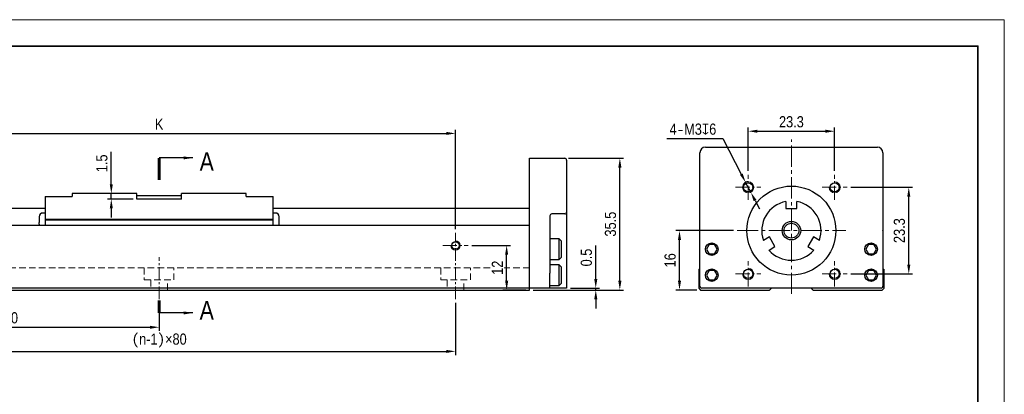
# Model space of a CAD drawing. Header units: millimetres. Extents: x 100 to 1971, y 30 to 690.
# Tile 8 of 20: x 257 to 523, y 589 to 690. Entities that reach past the tile are written whole.
import ezdxf

# ---------------------------------------------------------------- set-up
doc = ezdxf.new("R2010")
doc.units = ezdxf.units.MM
doc.linetypes.add('CENTER2', pattern=[28.575, 19.05, -3.175, 3.175, -3.175])
doc.linetypes.add('DASHED', pattern=[19.05, 12.7, -6.35])
doc.layers.get('Defpoints').update_dxf_attribs({"lineweight": 13})
for name, color, linetype, lineweight in [('小粗', 7, 'Continuous', 25), ('标注', 3, 'Continuous', 13), ('点划线', 1, 'CENTER2', 13), ('粗线', 7, 'Continuous', 35), ('细线', 7, 'Continuous', 13), ('虚线', 253, 'DASHED', 13)]:
    doc.layers.add(name, color=color, linetype=linetype, lineweight=lineweight)
doc.styles.add('3.5', font='ARIALN.TTF', dxfattribs={"height": 3})
doc.styles.add('7', font='ARIALN.TTF', dxfattribs={"height": 7})
doc.dimstyles.new('A4—对齐', dxfattribs={"dimtxt": 3, "dimasz": 2.5, "dimexe": 1, "dimexo": 1, "dimgap": 1, "dimtad": 1, "dimdec": 1, "dimzin": 9, "dimdsep": 46, "dimtxsty": '3.5', "dimcen": 2.5, "dimadec": 0, "dimazin": 0, "dimtm": 1e-09, "dimtfac": 1, "dimtdec": 1, "dimtmove": 0, "dimatfit": 3, "dimfxl": 0, "dimtolj": 1, "dimarcsym": 0})
doc.dimstyles.new('A4—水平', dxfattribs={"dimtxt": 3.5, "dimasz": 2.5, "dimexe": 2, "dimexo": 1, "dimgap": 1, "dimtad": 1, "dimtih": 1, "dimtoh": 1, "dimdec": 1, "dimzin": 12, "dimdsep": 46, "dimtxsty": '3.5', "dimcen": 2.5, "dimadec": 0, "dimazin": 0, "dimtm": 1e-09, "dimtfac": 1, "dimtdec": 1, "dimtmove": 0, "dimatfit": 3, "dimfxl": 0, "dimtolj": 1, "dimarcsym": 0})

# ---------------------------------------------------------------- blocks, each defined once
blk = doc.blocks.new('A4图框')
at = {"layer": '粗线'}
blk.add_lwpolyline([(5, 205), (292, 205), (292, 5), (5, 5)], close=True, dxfattribs=at)
at = {"layer": '细线'}
blk.add_lwpolyline([(0, 210), (297, 210), (297, 0), (0, 0)], close=True, dxfattribs=at)
blk = doc.blocks.new('*D88')
at = {"layer": 'Defpoints', "color": 0, "transparency": 16777216}
for p in [(374.71, 659.4), (214.71, 632.61), (374.71, 632.61)]:
    blk.add_point(p, dxfattribs=at)
at = {"layer": '标注', "color": 0, "lineweight": -2, "transparency": 16777216}
for p, q in [((214.71, 633.61), (214.71, 660.4)), ((217.21, 659.4), (372.21, 659.4)), ((374.71, 633.61), (374.71, 660.4))]:
    blk.add_line(p, q, dxfattribs=at)
at = {"layer": '标注', "color": 0, "transparency": 16777216}
for points in [[(217.21, 659.82), (217.21, 658.99), (214.71, 659.4)], [(372.21, 659.82), (372.21, 658.99), (374.71, 659.4)]]:
    blk.add_solid(points, dxfattribs=at)
at = {"layer": '标注', "color": 0, "transparency": 16777216, "insert": (294.71, 661.9), "char_height": 3, "width": 15.9784, "attachment_point": 5, "style": '3.5'}
blk.add_mtext('\\A1;K', dxfattribs=at)
blk = doc.blocks.new('*D90')
at = {"layer": 'Defpoints', "color": 0, "transparency": 16777216}
for p in [(281.79, 643.2), (288.71, 643.2), (288.71, 641.7)]:
    blk.add_point(p, dxfattribs=at)
at = {"layer": '标注', "color": 0, "lineweight": -2, "transparency": 16777216}
for p, q in [((281.79, 645.7), (281.79, 654.47)), ((287.71, 643.2), (280.79, 643.2)), ((281.79, 641.7), (281.79, 643.2)), ((287.71, 641.7), (280.79, 641.7)), ((281.79, 639.2), (281.79, 636.7))]:
    blk.add_line(p, q, dxfattribs=at)
at = {"layer": '标注', "color": 0, "transparency": 16777216}
for points in [[(281.38, 645.7), (282.21, 645.7), (281.79, 643.2)], [(281.38, 639.2), (282.21, 639.2), (281.79, 641.7)]]:
    blk.add_solid(points, dxfattribs=at)
at = {"layer": '标注', "color": 0, "transparency": 16777216, "insert": (279.26, 651.33), "char_height": 3, "attachment_point": 5, "rotation": 90, "style": '3.5'}
blk.add_mtext('\\A1;1.5', dxfattribs=at)
blk = doc.blocks.new('*D91')
at = {"layer": 'Defpoints', "color": 0, "transparency": 16777216}
for p in [(214.71, 614.75), (294.71, 614.75), (294.71, 607.16)]:
    blk.add_point(p, dxfattribs=at)
at = {"layer": '标注', "color": 0, "lineweight": -2, "transparency": 16777216}
for p, q in [((214.71, 613.75), (214.71, 606.16)), ((294.71, 613.75), (294.71, 606.16)), ((217.21, 607.16), (292.21, 607.16))]:
    blk.add_line(p, q, dxfattribs=at)
at = {"layer": '标注', "color": 0, "transparency": 16777216}
for points in [[(217.21, 607.57), (217.21, 606.74), (214.71, 607.16)], [(292.21, 607.57), (292.21, 606.74), (294.71, 607.16)]]:
    blk.add_solid(points, dxfattribs=at)
at = {"layer": '标注', "color": 0, "transparency": 16777216, "insert": (254.71, 609.69), "char_height": 3, "attachment_point": 5, "style": '3.5'}
blk.add_mtext('\\A1;80', dxfattribs=at)
blk = doc.blocks.new('*D93')
at = {"layer": 'Defpoints', "color": 0, "transparency": 16777216}
for p in [(214.71, 614.75), (374.71, 614.75), (374.71, 600.66)]:
    blk.add_point(p, dxfattribs=at)
at = {"layer": '标注', "color": 0, "lineweight": -2, "transparency": 16777216}
for p, q in [((214.71, 613.75), (214.71, 599.66)), ((374.71, 613.75), (374.71, 599.66)), ((217.21, 600.66), (372.21, 600.66))]:
    blk.add_line(p, q, dxfattribs=at)
at = {"layer": '标注', "color": 0, "transparency": 16777216}
for points in [[(217.21, 601.07), (217.21, 600.24), (214.71, 600.66)], [(372.21, 601.07), (372.21, 600.24), (374.71, 600.66)]]:
    blk.add_solid(points, dxfattribs=at)
at = {"layer": '标注', "color": 0, "transparency": 16777216, "insert": (294.71, 603.57), "char_height": 3, "width": 26.9489, "attachment_point": 5, "style": '3.5'}
blk.add_mtext('\\A1;{\\fSimSun|b0|i0|c134|p34;(}n-1{\\fSimSun|b0|i0|c134|p34;)}×80', dxfattribs=at)
blk = doc.blocks.new('*D94')
at = {"layer": 'Defpoints', "color": 0, "transparency": 16777216}
for p in [(378.11, 629.2), (388.51, 629.2), (394.71, 617.2)]:
    blk.add_point(p, dxfattribs=at)
at = {"layer": '标注', "color": 0, "lineweight": -2, "transparency": 16777216}
for p, q in [((379.11, 629.2), (389.51, 629.2)), ((388.51, 619.7), (388.51, 626.7)), ((393.71, 617.2), (387.51, 617.2))]:
    blk.add_line(p, q, dxfattribs=at)
at = {"layer": '标注', "color": 0, "transparency": 16777216}
for points in [[(388.1, 626.7), (388.93, 626.7), (388.51, 629.2)], [(388.1, 619.7), (388.93, 619.7), (388.51, 617.2)]]:
    blk.add_solid(points, dxfattribs=at)
at = {"layer": '标注', "color": 0, "transparency": 16777216, "insert": (386.01, 623.2), "char_height": 3, "attachment_point": 5, "rotation": 90, "style": '3.5', "bg_fill": 3, "box_fill_scale": 1.1, "bg_fill_color": 256, "bg_fill_true_color": 13158600, "bg_fill_transparency": 0}
blk.add_mtext('\\A1;12', dxfattribs=at)
blk = doc.blocks.new('*D95')
at = {"layer": 'Defpoints', "color": 0, "transparency": 16777216}
for p in [(394.71, 617.2), (404.71, 617.7), (412.57, 617.7)]:
    blk.add_point(p, dxfattribs=at)
at = {"layer": '标注', "color": 0, "lineweight": -2, "transparency": 16777216}
for p, q in [((412.57, 620.2), (412.57, 629.2)), ((395.71, 617.2), (413.57, 617.2)), ((405.71, 617.7), (413.57, 617.7)), ((412.57, 617.2), (412.57, 617.7)), ((412.57, 614.7), (412.57, 612.2))]:
    blk.add_line(p, q, dxfattribs=at)
at = {"layer": '标注', "color": 0, "transparency": 16777216}
for points in [[(412.15, 620.2), (412.99, 620.2), (412.57, 617.7)], [(412.15, 614.7), (412.99, 614.7), (412.57, 617.2)]]:
    blk.add_solid(points, dxfattribs=at)
at = {"layer": '标注', "color": 0, "transparency": 16777216, "insert": (410.04, 625.95), "char_height": 3, "attachment_point": 5, "rotation": 90, "style": '3.5'}
blk.add_mtext('\\A1;0.5', dxfattribs=at)
blk = doc.blocks.new('*D96')
at = {"layer": 'Defpoints', "color": 0, "transparency": 16777216}
for p in [(404.21, 652.7), (419.07, 652.7), (394.71, 617.2)]:
    blk.add_point(p, dxfattribs=at)
at = {"layer": '标注', "color": 0, "lineweight": -2, "transparency": 16777216}
for p, q in [((405.21, 652.7), (420.07, 652.7)), ((419.07, 619.7), (419.07, 650.2)), ((395.71, 617.2), (420.07, 617.2))]:
    blk.add_line(p, q, dxfattribs=at)
at = {"layer": '标注', "color": 0, "transparency": 16777216}
for points in [[(418.65, 650.2), (419.49, 650.2), (419.07, 652.7)], [(418.65, 619.7), (419.49, 619.7), (419.07, 617.2)]]:
    blk.add_solid(points, dxfattribs=at)
at = {"layer": '标注', "color": 0, "transparency": 16777216, "insert": (416.54, 634.95), "char_height": 3, "attachment_point": 5, "rotation": 90, "style": '3.5'}
blk.add_mtext('\\A1;35.5', dxfattribs=at)
blk = doc.blocks.new('*D97')
at = {"layer": 'Defpoints', "color": 0, "transparency": 16777216}
for p in [(435.17, 633.2), (450.71, 633.2), (440.88, 617.2)]:
    blk.add_point(p, dxfattribs=at)
at = {"layer": '标注', "color": 0, "lineweight": -2, "transparency": 16777216}
for p, q in [((449.71, 633.2), (434.17, 633.2)), ((435.17, 619.7), (435.17, 630.7)), ((439.88, 617.2), (434.17, 617.2))]:
    blk.add_line(p, q, dxfattribs=at)
at = {"layer": '标注', "color": 0, "transparency": 16777216}
for points in [[(434.75, 630.7), (435.59, 630.7), (435.17, 633.2)], [(434.75, 619.7), (435.59, 619.7), (435.17, 617.2)]]:
    blk.add_solid(points, dxfattribs=at)
at = {"layer": '标注', "color": 0, "transparency": 16777216, "insert": (432.64, 625.2), "char_height": 3, "attachment_point": 5, "rotation": 90, "style": '3.5'}
blk.add_mtext('\\A1;16', dxfattribs=at)
blk = doc.blocks.new('*D98')
at = {"layer": 'Defpoints', "color": 0, "transparency": 16777216}
for p in [(477.05, 659.99), (453.71, 648.27), (477.05, 648.27)]:
    blk.add_point(p, dxfattribs=at)
at = {"layer": '标注', "color": 0, "lineweight": -2, "transparency": 16777216}
for p, q in [((453.71, 649.27), (453.71, 660.99)), ((456.21, 659.99), (474.55, 659.99)), ((477.05, 649.27), (477.05, 660.99))]:
    blk.add_line(p, q, dxfattribs=at)
at = {"layer": '标注', "color": 0, "transparency": 16777216}
for points in [[(456.21, 660.4), (456.21, 659.57), (453.71, 659.99)], [(474.55, 660.4), (474.55, 659.57), (477.05, 659.99)]]:
    blk.add_solid(points, dxfattribs=at)
at = {"layer": '标注', "color": 0, "transparency": 16777216, "insert": (465.38, 662.52), "char_height": 3, "attachment_point": 5, "style": '3.5'}
blk.add_mtext('\\A1;23.3', dxfattribs=at)
blk = doc.blocks.new('*D99')
at = {"layer": 'Defpoints', "color": 0, "transparency": 16777216}
for p in [(480.46, 644.87), (497.06, 644.87), (480.46, 621.53)]:
    blk.add_point(p, dxfattribs=at)
at = {"layer": '标注', "color": 0, "lineweight": -2, "transparency": 16777216}
for p, q in [((481.46, 644.87), (498.06, 644.87)), ((497.06, 624.03), (497.06, 642.37)), ((481.46, 621.53), (498.06, 621.53))]:
    blk.add_line(p, q, dxfattribs=at)
at = {"layer": '标注', "color": 0, "transparency": 16777216}
for points in [[(496.64, 642.37), (497.48, 642.37), (497.06, 644.87)], [(496.64, 624.03), (497.48, 624.03), (497.06, 621.53)]]:
    blk.add_solid(points, dxfattribs=at)
at = {"layer": '标注', "color": 0, "transparency": 16777216, "insert": (494.53, 633.2), "char_height": 3, "attachment_point": 5, "rotation": 90, "style": '3.5'}
blk.add_mtext('\\A1;23.3', dxfattribs=at)
blk = doc.blocks.new('*D100')
at = {"layer": 'Defpoints', "color": 0, "transparency": 16777216}
for p in [(453.02, 646.2), (454.41, 643.54)]:
    blk.add_point(p, dxfattribs=at)
at = {"layer": '标注', "color": 0, "lineweight": -2, "transparency": 16777216}
for p, q in [((431.73, 658), (446.85, 658)), ((446.85, 658), (451.86, 648.41)), ((454.41, 643.54), (453.02, 646.2)), ((455.57, 641.32), (456.73, 639.11))]:
    blk.add_line(p, q, dxfattribs=at)
blk.add_arc((453.71, 644.87), 1.5, 90, 194.0059, dxfattribs=at)
at = {"layer": '标注', "color": 0, "transparency": 16777216}
for points in [[(452.23, 648.6), (451.49, 648.22), (453.02, 646.2)], [(455.94, 641.52), (455.2, 641.13), (454.41, 643.54)]]:
    blk.add_solid(points, dxfattribs=at)
at = {"layer": '标注', "color": 0, "transparency": 16777216, "insert": (438.79, 660.53), "char_height": 3, "width": 26.2693, "attachment_point": 5, "style": '3.5'}
blk.add_mtext('\\A1;4{\\fSimSun|b0|i0|c134|p34;-}M3{\\Fgdt|c134;x}6', dxfattribs=at)

msp = doc.modelspace()

# ---------------------------------------------------------------- linework, layer by layer
at = {"layer": '小粗'}
for p, q in [((440.68, 618.2), (440.68, 654.2)), ((442.18, 655.7), (488.58, 655.7)), ((490.08, 654.2), (490.08, 618.2)), ((394.71, 652.7), (404.21, 652.7)), ((394.71, 617.2), (394.71, 652.7)), ((404.71, 652.2), (404.71, 617.7)), ((271.21, 643.2), (271.21, 642.4)), ((288.71, 643.2), (271.21, 643.2)), ((288.71, 641.7), (288.71, 643.2)), ((318.21, 643.2), (300.71, 643.2)), ((300.71, 641.7), (300.71, 643.2)), ((318.21, 642.4), (318.21, 643.2)), ((263.91, 642.4), (271.21, 642.4)), ((263.91, 642.4), (263.91, 634.7)), ((288.71, 642.7), (300.71, 642.7)), ((300.71, 641.7), (288.71, 641.7)), ((318.21, 642.4), (325.51, 642.4)), ((325.51, 634.7), (325.51, 642.4)), ((463.88, 641.06), (463.88, 639.2)), ((466.88, 639.2), (466.88, 641.06)), ((263.91, 639.2), (200.11, 639.2)), ((263.91, 637.95), (263.31, 637.95)), ((394.71, 639.2), (325.51, 639.2)), ((326.11, 637.95), (325.51, 637.95)), ((463.88, 639.2), (466.88, 639.2)), ((262.31, 636.95), (262.31, 636.95)), ((262.31, 636.93), (262.31, 635.49)), ((325.51, 636.17), (263.91, 636.17)), ((325.51, 636.06), (263.91, 636.06)), ((327.11, 636.95), (327.11, 636.95)), ((327.11, 635.49), (327.11, 636.93)), ((400.21, 637.2), (400.21, 628.72)), ((404.21, 637.7), (400.71, 637.7)), ((194.71, 634.7), (394.71, 634.7)), ((262.31, 634.91), (262.31, 634.7)), ((327.11, 634.7), (327.11, 634.91)), ((440.58, 632.7), (440.58, 622.9)), ((490.18, 622.9), (490.18, 632.7)), ((402.71, 630.95), (400.21, 630.95)), ((403.21, 630.45), (402.71, 630.95)), ((402.71, 625.45), (402.71, 630.95)), ((403.21, 630.45), (403.21, 625.95)), ((459.44, 631.5), (457.83, 630.57)), ((460.94, 628.9), (459.44, 631.5)), ((471.33, 631.5), (469.83, 628.9)), ((472.94, 630.57), (471.33, 631.5)), ((400.21, 627.68), (400.21, 621.72)), ((443.16, 629.45), (442.44, 628.2)), ((442.44, 628.2), (443.16, 626.95)), ((444.6, 629.45), (443.16, 629.45)), ((445.33, 628.2), (444.6, 629.45)), ((444.6, 626.95), (445.33, 628.2)), ((459.33, 627.97), (460.94, 628.9)), ((469.83, 628.9), (471.44, 627.97)), ((486.16, 629.45), (485.44, 628.2)), ((485.44, 628.2), (486.16, 626.95)), ((487.6, 629.45), (486.16, 629.45)), ((488.33, 628.2), (487.6, 629.45)), ((487.6, 626.95), (488.33, 628.2)), ((400.21, 625.45), (402.71, 625.45)), ((402.71, 625.45), (403.21, 625.95)), ((443.16, 626.95), (444.6, 626.95)), ((486.16, 626.95), (487.6, 626.95)), ((402.71, 623.95), (400.21, 623.95)), ((403.21, 623.45), (402.71, 623.95)), ((402.71, 618.45), (402.71, 623.95)), ((403.21, 623.45), (403.21, 618.95)), ((440.38, 622.7), (440.58, 622.9)), ((440.38, 622.7), (440.38, 617.7)), ((443.16, 622.45), (442.44, 621.2)), ((444.6, 622.45), (443.16, 622.45)), ((445.33, 621.2), (444.6, 622.45)), ((486.16, 622.45), (485.44, 621.2)), ((487.6, 622.45), (486.16, 622.45)), ((488.33, 621.2), (487.6, 622.45)), ((490.18, 622.9), (490.38, 622.7)), ((490.38, 617.7), (490.38, 622.7)), ((400.21, 617.7), (400.21, 620.68)), ((442.44, 621.2), (443.16, 619.95)), ((443.16, 619.95), (444.6, 619.95)), ((444.6, 619.95), (445.33, 621.2)), ((485.44, 621.2), (486.16, 619.95)), ((486.16, 619.95), (487.6, 619.95)), ((487.6, 619.95), (488.33, 621.2)), ((394.71, 617.7), (194.71, 617.7)), ((194.71, 617.2), (394.71, 617.2)), ((404.71, 617.7), (394.71, 617.7)), ((400.21, 618.45), (402.71, 618.45)), ((402.71, 618.45), (403.21, 618.95)), ((440.38, 617.7), (440.88, 617.2)), ((440.88, 617.2), (459.48, 617.2)), ((489.58, 617.7), (441.18, 617.7)), ((459.48, 617.2), (459.98, 617.7)), ((471.28, 617.2), (470.78, 617.7)), ((471.28, 617.2), (489.88, 617.2)), ((490.38, 617.7), (489.88, 617.2))]:
    msp.add_line(p, q, dxfattribs=at)
for centre, radius in [((453.71, 644.87), 1.25), ((453.71, 644.87), 1.25), ((477.05, 644.87), 1.25), ((465.38, 633.2), 12), ((465.38, 633.2), 2.5), ((465.38, 633.2), 2), ((374.71, 629.2), 1.02), ((443.88, 628.2), 1.7), ((486.88, 628.2), 1.7), ((443.88, 621.2), 1.7), ((453.71, 621.53), 1.25), ((477.05, 621.53), 1.25), ((486.88, 621.2), 1.7)]:
    msp.add_circle(centre, radius, dxfattribs=at)
for centre, radius, start, end in [((442.18, 654.2), 1.5, 90, 180), ((488.58, 654.2), 1.5, 0, 90), ((404.21, 652.2), 0.5, 0, 90), ((465.38, 633.2), 8, 100.8069, 199.1931), ((465.38, 633.2), 8, 340.8069, 79.1931), ((263.31, 636.95), 1, 90, 180), ((326.11, 636.95), 1, 0, 90), ((404.21, 638.2), 0.5, 270, 0), ((400.71, 637.2), 0.5, 90, 180), ((442.58, 632.7), 2, 161.8051, 180), ((488.18, 632.7), 2, 0, 18.1949), ((465.38, 633.2), 8, 220.8069, 319.1931), ((441.18, 618.2), 0.5, 180, 270), ((489.58, 618.2), 0.5, 270, 0)]:
    msp.add_arc(centre, radius, start, end, dxfattribs=at)
for points, knots in [([(262.31, 636.95), (262.31, 636.95), (262.31, 636.95), (262.31, 636.95), (262.31, 636.95), (262.31, 636.94), (262.31, 636.93), (262.31, 636.93)], [0, 0, 0, 0, 0.25, 0.25, 0.5, 0.5, 1, 1, 1, 1]), ([(262.31, 635.49), (262.31, 635.48), (262.31, 635.48), (262.31, 635.47), (262.31, 635.46), (262.31, 635.45), (262.31, 635.44), (262.31, 635.42)], [0, 0, 0, 0, 0.25, 0.25, 0.5, 0.5, 1, 1, 1, 1]), ([(327.11, 636.93), (327.11, 636.93), (327.11, 636.93), (327.11, 636.94), (327.11, 636.94), (327.11, 636.95), (327.11, 636.95), (327.11, 636.95)], [0, 0, 0, 0, 0.25, 0.25, 0.5, 0.5, 1, 1, 1, 1]), ([(327.11, 635.42), (327.11, 635.43), (327.11, 635.44), (327.11, 635.45), (327.11, 635.45), (327.11, 635.47), (327.11, 635.48), (327.11, 635.49)], [0, 0, 0, 0, 0.25, 0.25, 0.5, 0.5, 1, 1, 1, 1]), ([(262.31, 634.98), (262.31, 634.97), (262.31, 634.96), (262.31, 634.95), (262.31, 634.95), (262.31, 634.93), (262.31, 634.92), (262.31, 634.91)], [0, 0, 0, 0, 0.25, 0.25, 0.5, 0.5, 1, 1, 1, 1]), ([(262.31, 634.91), (262.31, 634.91), (262.31, 634.92), (262.31, 634.93), (262.31, 634.93), (262.31, 634.95), (262.31, 634.96), (262.31, 634.98)], [0, 0, 0, 0, 0.25, 0.25, 0.5, 0.5, 1, 1, 1, 1]), ([(327.11, 634.91), (327.11, 634.91), (327.11, 634.92), (327.11, 634.93), (327.11, 634.93), (327.11, 634.95), (327.11, 634.96), (327.11, 634.98)], [0, 0, 0, 0, 0.25, 0.25, 0.5, 0.5, 1, 1, 1, 1]), ([(400.21, 628.72), (400.21, 628.63), (400.2, 628.55), (400.2, 628.37), (400.2, 628.29), (400.2, 628.11), (400.2, 628.03), (400.2, 627.9), (400.2, 627.85), (400.21, 627.76), (400.21, 627.72), (400.21, 627.68)], [0, 0, 0, 0, 0.25, 0.25, 0.5, 0.5, 0.75, 0.75, 0.875, 0.875, 1, 1, 1, 1]), ([(400.21, 620.68), (400.21, 620.76), (400.2, 620.85), (400.2, 620.98), (400.2, 621.02), (400.2, 621.11), (400.2, 621.16), (400.2, 621.29), (400.2, 621.38), (400.2, 621.55), (400.21, 621.64), (400.21, 621.72)], [0, 0, 0, 0, 0.25, 0.25, 0.375, 0.375, 0.5, 0.5, 0.75, 0.75, 1, 1, 1, 1])]:
    msp.add_open_spline(points, degree=3, knots=knots, dxfattribs=at)
for points in [[(262.31, 634.98), (262.31, 635.05), (262.31, 635.2), (262.31, 635.35), (262.31, 635.42)], [(327.11, 634.98), (327.11, 635.05), (327.11, 635.2), (327.11, 635.35), (327.11, 635.42)]]:
    msp.add_open_spline(points, degree=3, dxfattribs=at)
at = {"layer": '标注', "const_width": 0.8}
for points in [[(294.71, 646.8), (294.71, 652.8)], [(294.71, 611.02), (294.71, 614.43)]]:
    msp.add_lwpolyline(points, dxfattribs=at)
at = {"layer": '标注'}
for centre, radius in [((453.71, 644.87), 1.5), ((477.05, 644.87), 1.5), ((374.71, 629.2), 1.25), ((453.71, 621.53), 1.5), ((477.05, 621.53), 1.5)]:
    msp.add_arc(centre, radius, 180, 90, dxfattribs=at)
at = {"layer": '点划线', "ltscale": 0.3}
for p, q in [((465.38, 616.13), (465.38, 657.78)), ((450.71, 633.2), (480.05, 633.2))]:
    msp.add_line(p, q, dxfattribs=at)
at = {"layer": '点划线', "ltscale": 0.2}
for p, q in [((453.71, 641.46), (453.71, 648.27)), ((477.05, 641.46), (477.05, 648.27)), ((450.31, 644.87), (457.12, 644.87)), ((473.64, 644.87), (480.46, 644.87)), ((371.3, 629.2), (378.11, 629.2)), ((453.71, 618.12), (453.71, 624.94)), ((477.05, 618.12), (477.05, 624.94)), ((450.31, 621.53), (457.12, 621.53)), ((473.64, 621.53), (480.46, 621.53))]:
    msp.add_line(p, q, dxfattribs=at)
at = {"layer": '点划线', "ltscale": 0.18}
for p, q in [((374.71, 614.75), (374.71, 632.61)), ((294.71, 614.75), (294.71, 626.04))]:
    msp.add_line(p, q, dxfattribs=at)
at = {"layer": '虚线', "ltscale": 0.14}
for p, q in [((394.71, 623.2), (194.71, 623.2)), ((290.71, 623.2), (290.71, 619.9)), ((298.71, 619.9), (298.71, 623.2)), ((370.71, 623.2), (370.71, 619.9)), ((378.71, 619.9), (378.71, 623.2)), ((290.71, 619.9), (298.71, 619.9)), ((292.46, 619.9), (292.46, 617.2)), ((296.96, 617.2), (296.96, 619.9)), ((370.71, 619.9), (378.71, 619.9)), ((372.46, 619.9), (372.46, 617.2)), ((376.96, 617.2), (376.96, 619.9))]:
    msp.add_line(p, q, dxfattribs=at)

# ---------------------------------------------------------------- block references
at = {"layer": '标注', "xscale": 1.423719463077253, "yscale": 1.423719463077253, "zscale": 1.423719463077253}
msp.add_blockref('A4图框', (100, 391.05), dxfattribs=at)

# ---------------------------------------------------------------- texts
at = {"layer": '标注', "char_height": 5, "attachment_point": 1, "style": '7'}
for insert in [(305.65, 654.33), (305.65, 614.25)]:
    msp.add_mtext_dynamic_manual_height_columns('A', width=8.7359, gutter_width=35, heights=[0], dxfattribs=dict(at, insert=insert))

# ---------------------------------------------------------------- dimensions: what is measured, and where the dimension line sits
at = {"layer": '标注'}
for base, p1, p2, picture, middle in [((477.05, 659.99), (453.71, 648.27), (477.05, 648.27), '*D98', (465.38, 662.52)), ((294.71, 607.16), (214.71, 614.75), (294.71, 614.75), '*D91', (254.71, 609.69))]:
    dim = msp.add_linear_dim(base=base, p1=p1, p2=p2, dimstyle='A4—对齐', dxfattribs=at)
    dim.commit()
    dim.dimension.update_dxf_attribs({"geometry": picture, "text_midpoint": middle})
for base, p1, p2, text, picture, middle in [((374.71, 659.4), (214.71, 632.61), (374.71, 632.61), 'K', '*D88', (294.71, 661.9)), ((374.71, 600.66), (214.71, 614.75), (374.71, 614.75), '{\\fSimSun|b0|i0|c134|p34;(}n-1{\\fSimSun|b0|i0|c134|p34;)}×80', '*D93', (294.71, 603.57))]:
    dim = msp.add_linear_dim(base=base, p1=p1, p2=p2, text=text, dimstyle='A4—对齐', dxfattribs=at)
    dim.commit()
    dim.dimension.update_dxf_attribs({"geometry": picture, "text_midpoint": middle})
dim = msp.add_diameter_dim_2p(p1=(454.41, 643.54), p2=(453.02, 646.2), text='4{\\fSimSun|b0|i0|c134|p34;-}M3{\\Fgdt|c134;x}6', dimstyle='A4—水平', dxfattribs=at)
dim.commit()
dim.dimension.update_dxf_attribs({"geometry": '*D100', "text_midpoint": (438.79, 658), "dimtype": 163})
for base, p1, p2, picture, middle in [((281.79, 643.2), (288.71, 641.7), (288.71, 643.2), '*D90', (279.26, 651.33)), ((435.17, 633.2), (440.88, 617.2), (450.71, 633.2), '*D97', (432.64, 625.2))]:
    dim = msp.add_linear_dim(base=base, p1=p1, p2=p2, angle=90, dimstyle='A4—对齐', dxfattribs=at)
    dim.commit()
    dim.dimension.update_dxf_attribs({"geometry": picture, "text_midpoint": middle})
dim = msp.add_linear_dim(base=(497.06, 644.87), p1=(480.46, 621.53), p2=(480.46, 644.87), angle=90, dimstyle='A4—对齐', dxfattribs=at)
dim.commit()
dim.dimension.update_dxf_attribs({"geometry": '*D99', "text_midpoint": (497.06, 633.2), "dimtype": 160})

# ---------------------------------------------------------------- leaders
for points in [[(303.81, 652.8), (294.71, 652.8)], [(303.81, 611.02), (294.71, 611.02)]]:
    msp.add_leader(points, dimstyle='A4—对齐', override={"dimgap": 1, "dimtad": 0}, dxfattribs=at)

# ---------------------------------------------------------------- next in the draw order: dimensions: what is measured, and where the dimension line sits
dim = msp.add_linear_dim(base=(388.51, 629.2), p1=(394.71, 617.2), p2=(378.11, 629.2), angle=90, dimstyle='A4—对齐', override={"dimtfill": 1}, dxfattribs=at)
dim.commit()
dim.dimension.update_dxf_attribs({"geometry": '*D94', "text_midpoint": (386.01, 623.2)})

# ---------------------------------------------------------------- next in the draw order: dimensions: what is measured, and where the dimension line sits
for base, p2, picture, middle in [((419.07, 652.7), (404.21, 652.7), '*D96', (416.54, 634.95)), ((412.57, 617.7), (404.71, 617.7), '*D95', (410.04, 625.95))]:
    dim = msp.add_linear_dim(base=base, p1=(394.71, 617.2), p2=p2, angle=90, dimstyle='A4—对齐', dxfattribs=at)
    dim.commit()
    dim.dimension.update_dxf_attribs({"geometry": picture, "text_midpoint": middle})

doc.saveas('drawing.dxf')
